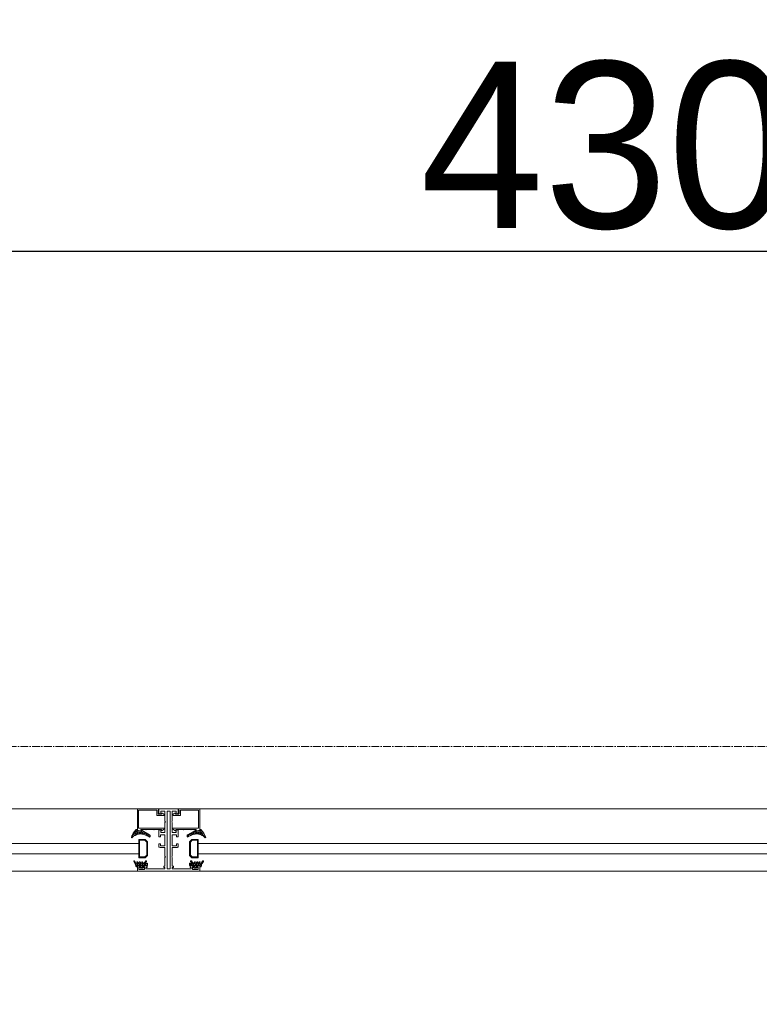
# Model space of a CAD drawing. Header units: feet. Extents: x 1537802 to 2072561, y 4461723 to 4732600.
# Tile 47 of 113: x 1844884 to 1845595, y 4637932 to 4638879. Entities that reach past the tile are written whole.
import ezdxf

# ---------------------------------------------------------------- set-up
doc = ezdxf.new("R2010")
doc.units = ezdxf.units.FT
doc.header["$MEASUREMENT"] = 0
doc.header["$PDMODE"] = 98
doc.header["$PDSIZE"] = 0.3
doc.linetypes.add('CENTER2', pattern=[1.125, 0.75, -0.125, 0.125, -0.125])
doc.layers.add('CAM', color=154, linetype='Continuous')
doc.layers.add('ZOMEBI', color=20, linetype='Continuous')
doc.layers.add('gor', color=251, linetype='Continuous', lineweight=5)
doc.dimstyles.new('ZO M100 Ark', dxfattribs={"dimscale": 8, "dimtxt": 8, "dimasz": 3, "dimexe": 0.5, "dimexo": 0, "dimgap": 2, "dimtad": 1, "dimtoh": 1, "dimdec": 0, "dimlfac": 10, "dimzin": 9, "dimtxsty": 'Standard', "dimblk": 'OBLIQUE', "dimcen": 2.5085, "dimdle": 0.5, "dimclrd": 20, "dimclre": 20, "dimclrt": 20, "dimadec": 0, "dimazin": 0, "dimtfac": 1, "dimtdec": 0, "dimtofl": 0, "dimtmove": 0, "dimatfit": 3, "dimfxl": 1, "dimarcsym": 0})
pattern_1 = [(315, (1832824.7662, 4643158.9971), (1.22456526, 1.22456526), []), (45, (1832824.7662, 4643158.9971), (-1.22456526, 1.22456526), [])]
pattern_2 = [(135, (1830876.4965, 4639953.1134), (-1.22456526, -1.22456526), []), (225, (1830876.4965, 4639953.1134), (1.22456526, -1.22456526), [])]

# ---------------------------------------------------------------- blocks, each defined once
blk = doc.blocks.new('_Dot')
at = {"color": 0, "linetype": 'ByBlock', "lineweight": -2}
blk.add_line((-0.5, 0), (-1, 0), dxfattribs=at)
at = {"color": 0, "linetype": 'ByBlock', "lineweight": 40, "const_width": 0.5}
blk.add_lwpolyline([(-0.25, 0, 1), (0.25, 0, 1)], format="xyb", close=True, dxfattribs=at)
blk = doc.blocks.new('*D5669')
at = {"layer": 'Defpoints', "color": 0, "lineweight": 30, "transparency": 16777216}
for p in [(1847656.9, 4638656.25), (1843356.9, 4638459.8), (1847656.9, 4638459.8)]:
    blk.add_point(p, dxfattribs=at)
at = {"layer": 'ZOMEBI', "color": 5, "lineweight": -2, "transparency": 16777216}
for p, q in [((1843356.9, 4638459.8), (1843356.9, 4638676.25)), ((1847656.9, 4638459.8), (1847656.9, 4638676.25)), ((1843404.9, 4638656.25), (1847608.9, 4638656.25))]:
    blk.add_line(p, q, dxfattribs=at)
at = {"layer": 'ZOMEBI', "color": 5, "lineweight": -2, "transparency": 16777216, "xscale": 48, "yscale": 48, "zscale": 48, "rotation": 180}
blk.add_blockref('_Dot', (1843356.9, 4638656.25), dxfattribs=at)
at = {"layer": 'ZOMEBI', "color": 5, "lineweight": -2, "transparency": 16777216, "xscale": 48, "yscale": 48, "zscale": 48}
blk.add_blockref('_Dot', (1847656.9, 4638656.25), dxfattribs=at)
at = {"layer": 'ZOMEBI', "color": 5, "lineweight": 5, "transparency": 16777216, "insert": (1845506.9, 4638757.36), "char_height": 160, "attachment_point": 5}
blk.add_mtext('4300', dxfattribs=at)

msp = doc.modelspace()

# ---------------------------------------------------------------- hatches: boundary and pattern name
at = {"lineweight": 0}
h = msp.add_hatch(dxfattribs=at)
h.set_pattern_fill('AR-CONC', color=256, scale=30)
h.set_pattern_definition([(50, (1722928.16, 4665858.79), (215.17805, -18.82564), [22.5, -247.5]), (355, (1722928.16, 4665858.79), (-41.6254, 225.65764), [18, -198]), (100.45144, (1722946.1, 4665857.22), (173.55265, 206.832), [19.12206, -210.34263]), (46.1842, (1722928.16, 4665918.8), (320.1724, -49.6558), [33.75, -371.25]), (96.63564, (1722954.84, 4665914.65), (280.3986, 292.2356), [28.6831, -315.5141]), (351.18416, (1722928.16, 4665918.8), (280.3986, 292.2356), [27, -297]), (21, (1722958.16, 4665903.79), (179.07212, -120.78567), [22.5, -247.5]), (326, (1722958.16, 4665903.79), (72.9946, 217.545), [18, -198]), (71.45144, (1722973.08, 4665893.72), (252.0667, 96.75935), [19.12206, -210.34263]), (37.5, (1722928.16, 4665858.79), (3.647957, 99.868156), [0, -195.6, 0, -201, 0, -198.75]), (7.5, (1722928.16, 4665858.79), (78.92086, 118.323514), [0, -114.6, 0, -191.1, 0, -75.75]), (327.5, (1722861.26, 4665858.79), (160.14673, -6.76646), [0, -75, 0, -234, 0, -310.5]), (317.5, (1722831.26, 4665858.79), (174.95585, 30.0315), [0, -97.5, 0, -155.4, 0, -220.5])])
edge = h.paths.add_edge_path()
edge.add_line((1843572.73, 4647234.43), (1843429.58, 4647234.43))
edge.add_line((1843429.58, 4647234.43), (1843429.58, 4647124.1))
edge.add_line((1843429.58, 4647124.1), (1843339.61, 4647355.35))
edge.add_line((1843339.61, 4647355.35), (1843339.61, 4647234.43))
edge.add_line((1843339.61, 4647234.43), (1843172.73, 4647234.43))
edge.add_line((1843172.73, 4647234.43), (1843172.73, 4644409.8))
edge.add_line((1843172.73, 4644409.8), (1842286.9, 4644409.8))
edge.add_arc((1842286.9, 4644309.8), 100, 90, 180)
edge.add_line((1842186.9, 4644309.8), (1842186.9, 4638079.8))
edge.add_arc((1842286.9, 4638079.8), 100, 180, 270)
edge.add_line((1842286.9, 4637979.8), (1843366.9, 4637979.8))
edge.add_line((1843366.9, 4637979.8), (1843366.9, 4638059.8))
edge.add_line((1843366.9, 4638059.8), (1843356.9, 4638059.8))
edge.add_line((1843356.9, 4638059.8), (1843356.9, 4638459.8))
edge.add_line((1843356.9, 4638459.8), (1842536.9, 4638459.8))
edge.add_line((1842536.9, 4638459.8), (1842536.9, 4644059.8))
edge.add_line((1842536.9, 4644059.8), (1849460.53, 4644059.8))
edge.add_line((1849460.53, 4644059.8), (1849695.85, 4643824.48))
edge.add_line((1849695.85, 4643824.48), (1849978.69, 4644107.33))
edge.add_line((1849978.69, 4644107.33), (1849879.69, 4644206.32))
edge.add_line((1849879.69, 4644206.32), (1850933.28, 4645259.91))
edge.add_line((1850933.28, 4645259.91), (1851095.92, 4645097.28))
edge.add_line((1851095.92, 4645097.28), (1851166.63, 4645167.99))
edge.add_line((1851166.63, 4645167.99), (1851003.99, 4645330.62))
edge.add_line((1851003.99, 4645330.62), (1851159.56, 4645486.18))
edge.add_line((1851159.56, 4645486.18), (1850982.78, 4645662.96))
edge.add_line((1850982.78, 4645662.96), (1849568.57, 4644248.75))
edge.add_line((1849568.57, 4644248.75), (1849334.95, 4644482.37))
edge.add_line((1849334.95, 4644482.37), (1849334.95, 4646575.13))
edge.add_line((1849334.95, 4646575.13), (1851894.95, 4646575.13))
edge.add_line((1851894.95, 4646575.13), (1851583.82, 4646264))
edge.add_line((1851583.82, 4646264), (1851760.6, 4646087.23))
edge.add_line((1851760.6, 4646087.23), (1851993.94, 4646320.57))
edge.add_line((1851993.94, 4646320.57), (1852842.47, 4645472.04))
edge.add_line((1852842.47, 4645472.04), (1851852.52, 4644482.09))
edge.add_line((1851852.52, 4644482.09), (1851824.24, 4644510.38))
edge.add_line((1851824.24, 4644510.38), (1851753.53, 4644439.67))
edge.add_line((1851753.53, 4644439.67), (1851852.52, 4644340.67))
edge.add_line((1851852.52, 4644340.67), (1852913.18, 4645401.33))
edge.add_line((1852913.18, 4645401.33), (1855699.18, 4642615.33))
edge.add_line((1855699.18, 4642615.33), (1854638.52, 4641554.67))
edge.add_line((1854638.52, 4641554.67), (1854709.23, 4641483.96))
edge.add_line((1854709.23, 4641483.96), (1855769.89, 4642544.62))
edge.add_line((1855769.89, 4642544.62), (1856236.58, 4642077.93))
edge.add_line((1856236.58, 4642077.93), (1856519.43, 4642360.77))
edge.add_line((1856519.43, 4642360.77), (1857375.03, 4643216.37))
edge.add_line((1857375.03, 4643216.37), (1858207.4, 4643216.37))
edge.add_line((1858207.4, 4643216.37), (1858207.4, 4641264.76))
edge.add_line((1858207.4, 4641264.76), (1857615.44, 4641264.76))
edge.add_line((1857615.44, 4641264.76), (1857059.59, 4641820.61))
edge.add_line((1857059.59, 4641820.61), (1856776.75, 4641537.76))
edge.add_line((1856776.75, 4641537.76), (1857802.06, 4640512.46))
edge.add_line((1857802.06, 4640512.46), (1857448.5, 4640158.91))
edge.add_line((1857448.5, 4640158.91), (1857547.5, 4640059.91))
edge.add_line((1857547.5, 4640059.91), (1857589.92, 4640017.48))
edge.add_line((1857589.92, 4640017.48), (1857731.35, 4639876.06))
edge.add_line((1857731.35, 4639876.06), (1858407.4, 4640553))
edge.add_line((1858407.4, 4640553), (1858407.4, 4643607.65))
edge.add_line((1858407.4, 4643607.65), (1858207.4, 4643607.65))
edge.add_line((1858207.4, 4643607.65), (1858207.4, 4643366.37))
edge.add_line((1858207.4, 4643366.37), (1857312.89, 4643366.37))
edge.add_line((1857312.89, 4643366.37), (1856413.36, 4642466.84))
edge.add_line((1856413.36, 4642466.84), (1855746.02, 4643134.18))
edge.add_line((1855746.02, 4643134.18), (1857069.5, 4644457.65))
edge.add_line((1857069.5, 4644457.65), (1858207.4, 4644457.65))
edge.add_line((1858207.4, 4644457.65), (1858207.4, 4644407.65))
edge.add_line((1858207.4, 4644407.65), (1858407.4, 4644407.65))
edge.add_line((1858407.4, 4644407.65), (1858407.4, 4644807.65))
edge.add_line((1858407.4, 4644807.65), (1858207.4, 4644807.65))
edge.add_line((1858207.4, 4644807.65), (1858207.4, 4644587.65))
edge.add_line((1858207.4, 4644587.65), (1856991.13, 4644587.65))
edge.add_line((1856991.13, 4644587.65), (1855641.84, 4643238.36))
edge.add_line((1855641.84, 4643238.36), (1852702.55, 4646177.65))
edge.add_line((1852702.55, 4646177.65), (1853262.55, 4646177.65))
edge.add_line((1853262.55, 4646177.65), (1853262.55, 4646337.65))
edge.add_line((1853262.55, 4646337.65), (1854957.4, 4646337.65))
edge.add_line((1854957.4, 4646337.65), (1854957.4, 4646737.65))
edge.add_line((1854957.4, 4646737.65), (1849334.95, 4646737.65))
edge.add_line((1849334.95, 4646737.65), (1849334.95, 4647234.43))
edge.add_line((1849334.95, 4647234.43), (1849191.8, 4647234.43))
edge.add_line((1849191.8, 4647234.43), (1849191.8, 4647124.1))
edge.add_line((1849191.8, 4647124.1), (1849101.83, 4647355.35))
edge.add_line((1849101.83, 4647355.35), (1849101.83, 4647234.43))
edge.add_line((1849101.83, 4647234.43), (1848934.95, 4647234.43))
edge.add_line((1848934.95, 4647234.43), (1848934.95, 4644409.8))
edge.add_line((1848934.95, 4644409.8), (1843572.73, 4644409.8))
edge.add_line((1843572.73, 4644409.8), (1843572.73, 4647234.43))
h.paths.add_polyline_path([(1858407.4, 4645607.65), (1858407.4, 4646737.65), (1856887.4, 4646737.65), (1856887.4, 4646337.65), (1858007.4, 4646337.65), (1858007.4, 4646137.65), (1858207.4, 4646137.65), (1858207.4, 4645607.65)], flags=17)
h.paths.add_polyline_path([(1852296.9, 4637959.8), (1852296.9, 4638459.8), (1852836.9, 4638459.8), (1853190.46, 4638106.25), (1852933.59, 4637849.39), (1852922.17, 4637860.81), (1852809.03, 4637747.67), (1852596.9, 4637959.8)])
h.paths.add_polyline_path([(1853231.38, 4640288.95), (1853556.65, 4640614.22), (1853768.78, 4640402.09), (1853443.51, 4640076.82)], flags=17)
h.paths.add_polyline_path([(1847656.9, 4638459.8), (1847656.9, 4638059.8), (1847626.9, 4638059.8), (1847626.9, 4637979.8), (1848116.9, 4637979.8), (1848116.9, 4638459.8)], flags=17)
edge = h.paths.add_edge_path()
edge.add_line((1855532.24, 4638242.65), (1855793.87, 4637981.02))
edge.add_arc((1856002.47, 4638274.47), 360.03, 234.59313, 395.40687)
edge.add_line((1856295.92, 4638483.06), (1856034.29, 4638744.69))
edge.add_line((1856034.29, 4638744.69), (1855532.24, 4638242.65))
edge = h.paths.add_edge_path()
edge.add_line((1861544.2, 4648041.86), (1859684.4, 4648041.86))
edge.add_line((1859684.4, 4648041.86), (1859684.4, 4640891.86))
edge.add_line((1859684.4, 4640891.86), (1859484.2, 4640828.46))
edge.add_arc((1860008.57, 4640924.37), 533.07, 190.36497, 267.37977)
edge.add_line((1859984.2, 4640391.86), (1860084.2, 4640391.86))
edge.add_line((1860084.2, 4640391.86), (1860084.2, 4640941.86))
edge.add_line((1860084.2, 4640941.86), (1859984.2, 4640941.86))
edge.add_line((1859984.2, 4640941.86), (1859984.2, 4643341.86))
edge.add_line((1859984.2, 4643341.86), (1862564.2, 4643341.86))
edge.add_line((1862564.2, 4643341.86), (1862564.2, 4643441.86))
edge.add_line((1862564.2, 4643441.86), (1859984.2, 4643441.86))
edge.add_line((1859984.2, 4643441.86), (1859984.2, 4645371.86))
edge.add_line((1859984.2, 4645371.86), (1863274.2, 4645371.86))
edge.add_line((1863274.2, 4645371.86), (1863274.2, 4645471.86))
edge.add_line((1863274.2, 4645471.86), (1859984.2, 4645471.86))
edge.add_line((1859984.2, 4645471.86), (1859984.2, 4647571.86))
edge.add_line((1859984.2, 4647571.86), (1860144.2, 4647571.86))
edge.add_line((1860144.2, 4647571.86), (1860144.2, 4647741.86))
edge.add_line((1860144.2, 4647741.86), (1861544.2, 4647741.86))
edge.add_line((1861544.2, 4647741.86), (1861544.2, 4648041.86))
h.paths.add_polyline_path([(1862044.2, 4648041.86), (1862044.2, 4647741.86), (1864084.2, 4647741.86), (1864084.2, 4647541.86), (1864194.2, 4647541.86), (1864194.2, 4645471.86), (1864074.2, 4645471.86), (1864074.2, 4645371.86), (1864194.2, 4645371.86), (1864194.2, 4640891.86), (1864084.2, 4640891.86), (1864084.2, 4640391.86), (1864644.2, 4640391.86), (1864644.2, 4640891.86), (1864534.2, 4640891.86), (1864534.2, 4647531.86), (1864654.2, 4647531.86), (1864654.2, 4647741.86), (1868614.2, 4647741.86), (1868614.2, 4647541.86), (1868734.2, 4647541.86), (1868734.2, 4640891.86), (1868614.2, 4640891.86), (1868614.2, 4640391.86), (1869134.2, 4640391.86), (1869134.2, 4640891.86), (1869034.2, 4640891.86), (1869034.2, 4647521.86), (1869114.2, 4647521.86), (1869114.2, 4647741.86), (1869614.2, 4647741.86), (1869614.2, 4647891.86), (1869589.2, 4647891.86), (1869589.2, 4648041.86), (1869489.2, 4648041.86), (1869489.2, 4648571.86), (1869089.2, 4648571.86), (1869089.2, 4648041.86)])
h.paths.add_polyline_path([(1871929.2, 4648041.86), (1871929.2, 4652371.86), (1869089.2, 4652371.86), (1869089.2, 4649431.86), (1869289.2, 4649431.86), (1869289.2, 4651971.86), (1869489.2, 4651971.86), (1869489.2, 4652171.86), (1871529.2, 4652171.86), (1871529.2, 4651971.86), (1871729.2, 4651971.86), (1871729.2, 4648041.86), (1870389.2, 4648041.86), (1870389.2, 4647891.86), (1870364.2, 4647891.86), (1870364.2, 4647741.86), (1873134.2, 4647741.86), (1873134.2, 4647541.86), (1873244.2, 4647541.86), (1873244.2, 4640891.86), (1873134.2, 4640891.86), (1873134.2, 4640391.86), (1873624.2, 4640391.86), (1873624.2, 4640891.86), (1873524.2, 4640891.86), (1873524.2, 4647541.86), (1873614.2, 4647541.86), (1873614.2, 4647741.86), (1877584.2, 4647741.86), (1877584.2, 4647541.86), (1877674.2, 4647541.86), (1877674.2, 4640891.86), (1877574.2, 4640891.86), (1877574.2, 4640391.86), (1878104.2, 4640391.86), (1878104.2, 4641001.86), (1877984.2, 4641001.86), (1877984.2, 4643401.86), (1880454.2, 4643401.86), (1880454.2, 4644211.86), (1880354.2, 4644211.86), (1880354.2, 4643501.86), (1877984.2, 4643501.86), (1877984.2, 4645587.31), (1878814.2, 4645587.31), (1878814.2, 4645687.31), (1877984.2, 4645687.31), (1877984.2, 4647541.86), (1878104.2, 4647541.86), (1878104.2, 4647741.86), (1879784.2, 4647741.86), (1879784.2, 4645687.31), (1879684.2, 4645687.31), (1879684.2, 4645587.31), (1879954.2, 4645587.31), (1879954.2, 4645687.31), (1879884.2, 4645687.31), (1879884.2, 4647741.86), (1880684.2, 4647741.86), (1880684.2, 4647541.86), (1881024.2, 4647541.86), (1882162.8, 4645687.31), (1880824.2, 4645687.31), (1880824.2, 4645587.31), (1882224.2, 4645587.31), (1884984.2, 4641091.86), (1884984.2, 4640891.86), (1884044.2, 4640891.86), (1884044.2, 4640391.86), (1885744.2, 4640391.86), (1885744.2, 4640451.86), (1881084.29, 4648041.86)])
h.paths.add_polyline_path([(1883194.2, 4640391.86), (1883194.2, 4640731.86), (1882354.2, 4640731.86), (1882354.2, 4640391.86)], flags=17)
at = {"layer": 'gor', "lineweight": 9}
h = msp.add_hatch(dxfattribs=at)
h.set_pattern_fill('ANSI37', color=256, scale=0.545448, angle=450, style=0)
h.set_pattern_definition(pattern_1)
h.paths.add_polyline_path([(1845004.75, 4638094.48), (1845008.28, 4638092.73, 0.556642), (1845009.07, 4638093.22), (1845009.07, 4638094.2, 0.273399), (1845008.73, 4638094.77), (1845001.4, 4638098.81, 0.51413), (1845000.43, 4638098.35), (1845000.34, 4638097.8), (1844996.63, 4638097.8), (1844996.49, 4638099.38, 0.651549), (1844995.55, 4638099.7, 0.097661), (1844991.2, 4638092.61, 0.81914), (1844991.93, 4638092.16, -0.331465)])
h = msp.add_hatch(dxfattribs=at)
h.set_pattern_fill('ANSI37', color=256, scale=0.545448, angle=450, style=0)
h.set_pattern_definition(pattern_1)
h.paths.add_polyline_path([(1845049.05, 4638094.48), (1845045.53, 4638092.73, -0.556642), (1845044.74, 4638093.22), (1845044.74, 4638094.2, -0.273399), (1845045.08, 4638094.77), (1845052.41, 4638098.81, -0.51413), (1845053.37, 4638098.35), (1845053.47, 4638097.8), (1845057.18, 4638097.8), (1845057.31, 4638099.38, -0.651549), (1845058.26, 4638099.7, -0.097661), (1845062.6, 4638092.61, -0.81914), (1845061.88, 4638092.16, 0.331465)])
h = msp.add_hatch(dxfattribs=at)
h.set_pattern_fill('ANSI37', color=256, scale=0.545448, angle=450, style=0)
h.set_pattern_definition(pattern_2)
edge = h.paths.add_edge_path()
edge.add_line((1844998.85, 4638068.54), (1844999.68, 4638067.34))
edge.add_arc((1844999.51, 4638067.22), 0.218, -90, 35, ccw=False)
edge.add_line((1844999.51, 4638067), (1844998.56, 4638067))
edge.add_line((1844998.56, 4638067), (1844996.99, 4638068.87))
edge.add_arc((1844996.78, 4638068.69), 0.273, 40, 215)
edge.add_line((1844996.56, 4638068.54), (1844997.39, 4638067.34))
edge.add_arc((1844997.21, 4638067.22), 0.218, -90, 35, ccw=False)
edge.add_line((1844997.21, 4638067), (1844996.86, 4638067))
edge.add_arc((1844996.86, 4638068.64), 1.64, 215, 270, ccw=False)
edge.add_line((1844995.52, 4638067.7), (1844994.15, 4638069.65))
edge.add_arc((1844993.8, 4638069.4), 0.436, 35, 205)
edge.add_line((1844993.4, 4638069.22), (1844994.51, 4638067.11))
edge.add_arc((1844979.38, 4638059.86), 16.78, 15.97038, 25.57137, ccw=False)
edge.add_arc((1844995.93, 4638064.6), 0.436, 195.97038, 270)
edge.add_line((1844995.93, 4638064.16), (1844996.41, 4638064.16))
edge.add_line((1844996.41, 4638064.16), (1844996.41, 4638065.26))
edge.add_line((1844996.41, 4638065.26), (1844998.87, 4638065.26))
edge.add_arc((1844998.87, 4638064.71), 0.545, 0, 90.13179, ccw=False)
edge.add_line((1844999.41, 4638064.71), (1844999.41, 4638064.11))
edge.add_line((1844999.41, 4638064.11), (1844998.67, 4638064.11))
edge.add_arc((1844998.67, 4638064), 0.109, 90, 191.90615)
edge.add_arc((1845000.06, 4638064.2), 1.51, 188.4244, 271.46374)
edge.add_line((1845000.09, 4638062.69), (1845000.91, 4638062.69))
edge.add_line((1845000.91, 4638062.69), (1845002.01, 4638062.69))
edge.add_arc((1845002.04, 4638064.23), 1.53, 268.75382, 350.67094)
edge.add_arc((1845003.45, 4638064), 0.109, 347.23354, 450)
edge.add_line((1845003.45, 4638064.11), (1845002.69, 4638064.11))
edge.add_line((1845002.69, 4638064.11), (1845002.69, 4638064.71))
edge.add_arc((1845003.23, 4638064.71), 0.545, 90, 180, ccw=False)
edge.add_line((1845003.23, 4638065.26), (1845006.56, 4638065.26))
edge.add_arc((1845006.56, 4638065.47), 0.218, 270, 360)
edge.add_line((1845006.78, 4638065.47), (1845006.78, 4638067.22))
edge.add_arc((1845006.56, 4638067.22), 0.218, 0, 100.39033)
edge.add_arc((1845007.18, 4638063.79), 3.7, 100.39033, 128.33514)
edge.add_arc((1845004.55, 4638067.12), 0.545, 235, 308.33514, ccw=False)
edge.add_line((1845004.24, 4638066.67), (1845004.21, 4638066.69))
edge.add_arc((1845004.34, 4638066.87), 0.218, 145, 235, ccw=False)
edge.add_line((1845004.16, 4638067), (1845005.71, 4638069.22))
edge.add_arc((1845005.32, 4638069.4), 0.436, 335, 505)
edge.add_line((1845004.96, 4638069.65), (1845003.28, 4638067.26))
edge.add_arc((1845003.11, 4638067.38), 0.218, 220, 325, ccw=False)
edge.add_line((1845002.94, 4638067.24), (1845001.57, 4638068.87))
edge.add_arc((1845001.36, 4638068.69), 0.273, 40, 215)
edge.add_line((1845001.14, 4638068.54), (1845001.97, 4638067.34))
edge.add_arc((1845001.8, 4638067.22), 0.218, -90, 35, ccw=False)
edge.add_line((1845001.8, 4638067), (1845000.85, 4638067))
edge.add_line((1845000.85, 4638067), (1844999.28, 4638068.87))
edge.add_arc((1844999.07, 4638068.69), 0.273, 40, 215)
edge = h.paths.add_edge_path(flags=16)
edge.add_arc((1845001.54, 4638063.9), 0.327, -88.2055, 0, ccw=False)
edge.add_arc((1845001.05, 4638085.68), 22.12, 268.70153, 271.29847, ccw=False)
edge.add_arc((1845000.56, 4638063.9), 0.327, 180, 268.2055, ccw=False)
edge.add_line((1845000.23, 4638063.9), (1845000.23, 4638065.1))
edge.add_arc((1845000.56, 4638065.1), 0.327, 90, 180, ccw=False)
edge.add_line((1845000.56, 4638065.43), (1845001.54, 4638065.43))
edge.add_arc((1845001.54, 4638065.1), 0.327, 0, 90, ccw=False)
edge.add_line((1845001.87, 4638065.1), (1845001.87, 4638063.9))
h = msp.add_hatch(dxfattribs=at)
h.set_pattern_fill('ANSI37', color=256, scale=0.545448, angle=450, style=0)
h.set_pattern_definition(pattern_2)
edge = h.paths.add_edge_path()
edge.add_line((1845054.96, 4638068.54), (1845054.12, 4638067.34))
edge.add_arc((1845054.3, 4638067.22), 0.218, 145, 270)
edge.add_line((1845054.3, 4638067), (1845055.25, 4638067))
edge.add_line((1845055.25, 4638067), (1845056.81, 4638068.87))
edge.add_arc((1845057.02, 4638068.69), 0.273, -35, 140, ccw=False)
edge.add_line((1845057.25, 4638068.54), (1845056.41, 4638067.34))
edge.add_arc((1845056.59, 4638067.22), 0.218, 145, 270)
edge.add_line((1845056.59, 4638067), (1845056.94, 4638067))
edge.add_arc((1845056.94, 4638068.64), 1.64, 270, 325)
edge.add_line((1845058.28, 4638067.7), (1845059.65, 4638069.65))
edge.add_arc((1845060.01, 4638069.4), 0.436, -25, 145, ccw=False)
edge.add_line((1845060.4, 4638069.22), (1845059.29, 4638067.11))
edge.add_arc((1845074.43, 4638059.86), 16.78, 154.42863, 164.02962)
edge.add_arc((1845057.88, 4638064.6), 0.436, 270, 344.02962, ccw=False)
edge.add_line((1845057.88, 4638064.16), (1845057.39, 4638064.16))
edge.add_line((1845057.39, 4638064.16), (1845057.39, 4638065.26))
edge.add_line((1845057.39, 4638065.26), (1845054.94, 4638065.26))
edge.add_arc((1845054.94, 4638064.71), 0.545, 89.86821, 180)
edge.add_line((1845054.39, 4638064.71), (1845054.39, 4638064.11))
edge.add_line((1845054.39, 4638064.11), (1845055.13, 4638064.11))
edge.add_arc((1845055.13, 4638064), 0.109, -11.90615, 90, ccw=False)
edge.add_arc((1845053.75, 4638064.2), 1.51, 268.53626, 351.5756, ccw=False)
edge.add_line((1845053.71, 4638062.69), (1845052.89, 4638062.69))
edge.add_line((1845052.89, 4638062.69), (1845051.8, 4638062.69))
edge.add_arc((1845051.76, 4638064.23), 1.53, 189.32906, 271.24618, ccw=False)
edge.add_arc((1845050.36, 4638064), 0.109, 90, 192.76646, ccw=False)
edge.add_line((1845050.36, 4638064.11), (1845051.12, 4638064.11))
edge.add_line((1845051.12, 4638064.11), (1845051.12, 4638064.71))
edge.add_arc((1845050.57, 4638064.71), 0.545, 0, 90)
edge.add_line((1845050.57, 4638065.26), (1845047.25, 4638065.26))
edge.add_arc((1845047.25, 4638065.47), 0.218, 180, 270, ccw=False)
edge.add_line((1845047.03, 4638065.47), (1845047.03, 4638067.22))
edge.add_arc((1845047.25, 4638067.22), 0.218, 79.60967, 180, ccw=False)
edge.add_arc((1845046.62, 4638063.79), 3.7, 51.66486, 79.60967, ccw=False)
edge.add_arc((1845049.25, 4638067.12), 0.545, 231.66486, 305)
edge.add_line((1845049.56, 4638066.67), (1845049.59, 4638066.69))
edge.add_arc((1845049.47, 4638066.87), 0.218, 305, 395)
edge.add_line((1845049.64, 4638067), (1845048.09, 4638069.22))
edge.add_arc((1845048.49, 4638069.4), 0.436, 35, 205, ccw=False)
edge.add_line((1845048.84, 4638069.65), (1845050.52, 4638067.26))
edge.add_arc((1845050.7, 4638067.38), 0.218, 215, 320)
edge.add_line((1845050.87, 4638067.24), (1845052.23, 4638068.87))
edge.add_arc((1845052.44, 4638068.69), 0.273, -35, 140, ccw=False)
edge.add_line((1845052.66, 4638068.54), (1845051.83, 4638067.34))
edge.add_arc((1845052.01, 4638067.22), 0.218, 145, 270)
edge.add_line((1845052.01, 4638067), (1845052.96, 4638067))
edge.add_line((1845052.96, 4638067), (1845054.52, 4638068.87))
edge.add_arc((1845054.73, 4638068.69), 0.273, -35, 140, ccw=False)
edge = h.paths.add_edge_path(flags=16)
edge.add_arc((1845052.26, 4638063.9), 0.327, 180, 268.2055)
edge.add_arc((1845052.75, 4638085.68), 22.12, 268.70153, 271.29847)
edge.add_arc((1845053.25, 4638063.9), 0.327, 271.7945, 360)
edge.add_line((1845053.57, 4638063.9), (1845053.57, 4638065.1))
edge.add_arc((1845053.25, 4638065.1), 0.327, 0, 90)
edge.add_line((1845053.25, 4638065.43), (1845052.26, 4638065.43))
edge.add_arc((1845052.26, 4638065.1), 0.327, 90, 180)
edge.add_line((1845051.94, 4638065.1), (1845051.94, 4638063.9))

# ---------------------------------------------------------------- linework, layer by layer
at = {"color": 204, "linetype": 'CENTER2', "lineweight": 9, "ltscale": 10, "elevation": -26089.28}
msp.add_lwpolyline([(1836345.8, 4638179.8), (1886107.98, 4638179.8)], dxfattribs=at)
at = {"linetype": 'ByBlock', "lineweight": 9, "ltscale": 0.5, "elevation": -26089.28}
for points in [[(1843356.9, 4638059.8), (1843356.9, 4638119.8), (1847656.9, 4638119.8), (1847656.9, 4638059.8)], [(1844998.27, 4638076.54), (1843415.26, 4638076.54), (1843415.26, 4638086.54), (1844998.27, 4638086.54)], [(1845055.53, 4638076.54), (1845958.27, 4638076.54), (1845958.27, 4638086.54), (1845055.53, 4638086.54)]]:
    msp.add_lwpolyline(points, close=True, dxfattribs=at)
at = {"lineweight": 9, "elevation": -26089.28}
for points in [[(1845016.81, 4638115.22, 0.414214), (1845017.36, 4638114.68), (1845019.91, 4638114.68), (1845020.38, 4638115.49, -0.414205), (1845020.83, 4638115.61), (1845022.45, 4638114.68, -0.772881), (1845022.11, 4638113.37), (1845016.05, 4638113.37, -0.414231), (1845015.5, 4638113.91), (1845015.5, 4638118.49), (1844998.16, 4638118.49), (1844998.16, 4638101.15), (1845022.46, 4638101.15, -0.414214), (1845022.79, 4638100.82), (1845022.79, 4638100.44, -0.256041), (1845022.64, 4638100.16), (1845020.28, 4638098.66, -0.538245), (1845019.97, 4638098.86), (1845019.97, 4638099.84), (1845013.01, 4638099.84), (1845012.68, 4638099.51), (1845012.35, 4638099.84), (1845005.76, 4638099.84), (1845005.43, 4638099.51), (1845005.1, 4638099.84), (1845000.35, 4638099.84), (1845000.35, 4638099.75, -0.371334), (1844999.88, 4638099.21), (1844998.16, 4638098.96), (1844997.23, 4638098.96, -0.413739), (1844996.9, 4638099.28), (1844996.9, 4638119.26, -0.414214), (1844997.45, 4638119.8), (1845016.81, 4638119.8, -0.414214), (1845017.36, 4638119.26), (1845017.36, 4638119.04, -0.414214), (1845016.81, 4638118.49), (1845016.81, 4638118.49)], [(1845026.9, 4638119.8), (1845017.63, 4638119.8), (1845017.63, 4638115.99, 0.414214), (1845018.72, 4638114.89), (1845019.48, 4638114.89), (1845019.48, 4638117.62), (1845023.3, 4638117.62), (1845023.3, 4638107.8), (1845023.85, 4638107.26), (1845023.3, 4638106.71), (1845023.3, 4638096.89), (1845019.48, 4638096.89), (1845019.48, 4638099.62), (1845018.72, 4638099.62, 0.414214), (1845017.63, 4638098.53), (1845017.63, 4638094.93), (1845017.63, 4638093.51, 0.414214), (1845018.39, 4638092.75), (1845019.16, 4638092.75), (1845019.16, 4638094.71), (1845023.3, 4638094.71), (1845023.3, 4638084.24), (1845019.16, 4638084.24), (1845019.16, 4638086.2), (1845018.39, 4638086.2, 0.414214), (1845017.63, 4638085.44), (1845017.63, 4638083.8, 0.414214), (1845018.72, 4638082.71), (1845023.3, 4638082.71), (1845023.3, 4638074.2), (1845023.85, 4638073.66), (1845023.3, 4638073.11), (1845023.3, 4638064.6), (1845022.21, 4638064.6), (1845022.21, 4638063.51), (1845023.3, 4638063.51), (1845023.3, 4638061.99), (1845005.08, 4638061.99), (1845005.08, 4638063.51), (1845006.18, 4638063.51), (1845006.18, 4638064.6), (1845005.08, 4638064.6), (1845005.08, 4638065.26), (1845003.77, 4638065.26, 0.341994), (1845002.82, 4638064.52, 0.490316), (1845002.92, 4638064.39), (1845003.78, 4638064.39), (1845003.78, 4638061.55), (1844998.32, 4638061.55), (1844998.32, 4638064.39), (1844999.39, 4638064.39, 0.490316), (1844999.5, 4638064.52, 0.341994), (1844998.54, 4638065.26), (1844997.45, 4638065.26, 0.414216), (1844996.9, 4638064.71), (1844996.9, 4638060.02, 0.414214), (1844997.12, 4638059.8), (1845026.9, 4638059.8), (1845056.68, 4638059.8, 0.414214), (1845056.9, 4638060.02), (1845056.9, 4638064.71, 0.414216), (1845056.36, 4638065.26), (1845055.26, 4638065.26, 0.341994), (1845054.31, 4638064.52, 0.490316), (1845054.42, 4638064.39), (1845055.48, 4638064.39), (1845055.48, 4638061.55), (1845050.03, 4638061.55), (1845050.03, 4638064.39), (1845050.88, 4638064.39, 0.490316), (1845050.99, 4638064.52, 0.341994), (1845050.04, 4638065.26), (1845048.72, 4638065.26), (1845048.72, 4638064.6), (1845047.63, 4638064.6), (1845047.63, 4638063.51), (1845048.72, 4638063.51), (1845048.72, 4638061.99), (1845030.5, 4638061.99), (1845030.5, 4638063.51), (1845031.59, 4638063.51), (1845031.59, 4638064.6), (1845030.5, 4638064.6), (1845030.5, 4638073.11), (1845029.96, 4638073.66), (1845030.5, 4638074.2), (1845030.5, 4638082.71), (1845035.08, 4638082.71, 0.414214), (1845036.18, 4638083.8), (1845036.18, 4638085.44, 0.414214), (1845035.41, 4638086.2), (1845034.65, 4638086.2), (1845034.65, 4638084.24), (1845030.5, 4638084.24), (1845030.5, 4638094.71), (1845034.65, 4638094.71), (1845034.65, 4638092.75), (1845035.41, 4638092.75, 0.414214), (1845036.18, 4638093.51), (1845036.18, 4638094.93), (1845036.18, 4638098.53, 0.414214), (1845035.08, 4638099.62), (1845034.32, 4638099.62), (1845034.32, 4638096.89), (1845030.5, 4638096.89), (1845030.5, 4638106.71), (1845029.96, 4638107.26), (1845030.5, 4638107.8), (1845030.5, 4638117.62), (1845034.32, 4638117.62), (1845034.32, 4638114.89), (1845035.08, 4638114.89, 0.414214), (1845036.18, 4638115.99), (1845036.18, 4638119.8)], [(1845036.99, 4638115.22, -0.414214), (1845036.45, 4638114.68), (1845033.89, 4638114.68), (1845033.42, 4638115.49, 0.414205), (1845032.97, 4638115.61), (1845031.35, 4638114.68, 0.772881), (1845031.69, 4638113.37), (1845037.76, 4638113.37, 0.414231), (1845038.3, 4638113.91), (1845038.3, 4638118.49), (1845055.65, 4638118.49), (1845055.65, 4638101.15), (1845031.34, 4638101.15, 0.414214), (1845031.02, 4638100.82), (1845031.02, 4638100.44, 0.256041), (1845031.17, 4638100.16), (1845033.53, 4638098.66, 0.538245), (1845033.83, 4638098.86), (1845033.83, 4638099.84), (1845040.8, 4638099.84), (1845041.13, 4638099.51), (1845041.45, 4638099.84), (1845048.05, 4638099.84), (1845048.38, 4638099.51), (1845048.7, 4638099.84), (1845053.46, 4638099.84), (1845053.46, 4638099.75, 0.371334), (1845053.92, 4638099.21), (1845055.65, 4638098.96), (1845056.58, 4638098.96, 0.413739), (1845056.9, 4638099.28), (1845056.9, 4638119.26, 0.414214), (1845056.36, 4638119.8), (1845036.99, 4638119.8, 0.414214), (1845036.45, 4638119.26), (1845036.45, 4638119.04, 0.414214), (1845036.99, 4638118.49), (1845036.99, 4638118.49)]]:
    msp.add_lwpolyline(points, format="xyb", close=True, dxfattribs=at)
msp.add_lwpolyline([(1845026.9, 4638061.99), (1845025.48, 4638061.99), (1845025.48, 4638117.62), (1845026.9, 4638117.62), (1845028.32, 4638117.62), (1845028.32, 4638061.99)], close=True, dxfattribs=at)
at = {"layer": 'CAM', "lineweight": 9, "elevation": -26089.28}
for points in [[(1844998.27, 4638090.27), (1844998.27, 4638072.82), (1845004.49, 4638072.82), (1845006.67, 4638075), (1845006.67, 4638088.09), (1845004.49, 4638090.27)], [(1844999.04, 4638089.51), (1845004.18, 4638089.51), (1845005.91, 4638087.77), (1845005.91, 4638075.31), (1845004.18, 4638073.58), (1844999.04, 4638073.58)], [(1845055.53, 4638090.27), (1845055.53, 4638072.82), (1845049.31, 4638072.82), (1845047.13, 4638075), (1845047.13, 4638088.09), (1845049.31, 4638090.27)], [(1845054.77, 4638089.51), (1845049.63, 4638089.51), (1845047.89, 4638087.77), (1845047.89, 4638075.31), (1845049.63, 4638073.58), (1845054.77, 4638073.58)]]:
    msp.add_lwpolyline(points, close=True, dxfattribs=at)
at = {"layer": 'gor', "lineweight": 9, "elevation": -26089.28}
for points in [[(1845008.73, 4638094.77), (1845001.4, 4638098.81, 0.51413), (1845000.43, 4638098.35), (1845000.34, 4638097.8), (1844996.63, 4638097.8), (1844996.49, 4638099.38, 0.651549), (1844995.55, 4638099.7, 0.097661), (1844991.2, 4638092.61, 0.81914), (1844991.93, 4638092.16, -0.331465), (1845004.75, 4638094.48), (1845008.28, 4638092.73, 0.556642), (1845009.07, 4638093.22), (1845009.07, 4638094.2, 0.273399)], [(1845045.08, 4638094.77), (1845052.41, 4638098.81, -0.51413), (1845053.37, 4638098.35), (1845053.47, 4638097.8), (1845057.18, 4638097.8), (1845057.31, 4638099.38, -0.651549), (1845058.26, 4638099.7, -0.097661), (1845062.6, 4638092.61, -0.81914), (1845061.88, 4638092.16, 0.331465), (1845049.05, 4638094.48), (1845045.53, 4638092.73, -0.556642), (1845044.74, 4638093.22), (1845044.74, 4638094.2, -0.273399)], [(1844998.85, 4638068.54), (1844999.68, 4638067.34, -0.606815), (1844999.51, 4638067), (1844998.56, 4638067), (1844996.99, 4638068.87, 0.957292), (1844996.56, 4638068.54), (1844997.39, 4638067.34, -0.606815), (1844997.21, 4638067), (1844996.86, 4638067, -0.244698), (1844995.52, 4638067.7), (1844994.15, 4638069.65, 0.916331), (1844993.4, 4638069.22), (1844994.51, 4638067.11, -0.041917), (1844995.51, 4638064.48, 0.334739), (1844995.93, 4638064.16), (1844996.41, 4638064.16), (1844996.41, 4638065.26), (1844998.87, 4638065.26, -0.414887), (1844999.41, 4638064.71), (1844999.41, 4638064.11), (1844998.67, 4638064.11, 0.476473), (1844998.56, 4638063.98, 0.379062), (1845000.09, 4638062.69), (1845000.91, 4638062.69), (1845002.01, 4638062.69, 0.373473), (1845003.55, 4638063.98, 0.481087), (1845003.45, 4638064.11), (1845002.69, 4638064.11), (1845002.69, 4638064.71, -0.414214), (1845003.23, 4638065.26), (1845006.56, 4638065.26, 0.414214), (1845006.78, 4638065.47), (1845006.78, 4638067.22, 0.468383), (1845006.52, 4638067.43, 0.12254), (1845004.89, 4638066.69, -0.331373), (1845004.24, 4638066.67), (1845004.21, 4638066.69, -0.414214), (1845004.16, 4638067), (1845005.71, 4638069.22, 0.916331), (1845004.96, 4638069.65), (1845003.28, 4638067.26, -0.493145), (1845002.94, 4638067.24), (1845001.57, 4638068.87, 0.957292), (1845001.14, 4638068.54), (1845001.97, 4638067.34, -0.606815), (1845001.8, 4638067), (1845000.85, 4638067), (1844999.28, 4638068.87, 0.957292)], [(1845054.96, 4638068.54), (1845054.12, 4638067.34, 0.606815), (1845054.3, 4638067), (1845055.25, 4638067), (1845056.81, 4638068.87, -0.957292), (1845057.25, 4638068.54), (1845056.41, 4638067.34, 0.606815), (1845056.59, 4638067), (1845056.94, 4638067, 0.244698), (1845058.28, 4638067.7), (1845059.65, 4638069.65, -0.916331), (1845060.4, 4638069.22), (1845059.29, 4638067.11, 0.041917), (1845058.3, 4638064.48, -0.334739), (1845057.88, 4638064.16), (1845057.39, 4638064.16), (1845057.39, 4638065.26), (1845054.94, 4638065.26, 0.414887), (1845054.39, 4638064.71), (1845054.39, 4638064.11), (1845055.13, 4638064.11, -0.476473), (1845055.24, 4638063.98, -0.379062), (1845053.71, 4638062.69), (1845052.89, 4638062.69), (1845051.8, 4638062.69, -0.373473), (1845050.25, 4638063.98, -0.481087), (1845050.36, 4638064.11), (1845051.12, 4638064.11), (1845051.12, 4638064.71, 0.414214), (1845050.57, 4638065.26), (1845047.25, 4638065.26, -0.414214), (1845047.03, 4638065.47), (1845047.03, 4638067.22, -0.468383), (1845047.29, 4638067.43, -0.12254), (1845048.91, 4638066.69, 0.331373), (1845049.56, 4638066.67), (1845049.59, 4638066.69, 0.414214), (1845049.64, 4638067), (1845048.09, 4638069.22, -0.916331), (1845048.84, 4638069.65), (1845050.52, 4638067.26, 0.493145), (1845050.87, 4638067.24), (1845052.23, 4638068.87, -0.957292), (1845052.66, 4638068.54), (1845051.83, 4638067.34, 0.606815), (1845052.01, 4638067), (1845052.96, 4638067), (1845054.52, 4638068.87, -0.957292)], [(1845001.87, 4638063.9, -0.40507), (1845001.55, 4638063.57, -0.011332), (1845000.55, 4638063.57, -0.40507), (1845000.23, 4638063.9), (1845000.23, 4638065.1, -0.414214), (1845000.56, 4638065.43), (1845001.54, 4638065.43, -0.414214), (1845001.87, 4638065.1)], [(1845051.94, 4638063.9, 0.40507), (1845052.25, 4638063.57, 0.011332), (1845053.26, 4638063.57, 0.40507), (1845053.57, 4638063.9), (1845053.57, 4638065.1, 0.414214), (1845053.25, 4638065.43), (1845052.26, 4638065.43, 0.414214), (1845051.94, 4638065.1)]]:
    msp.add_lwpolyline(points, format="xyb", close=True, dxfattribs=at)

# ---------------------------------------------------------------- dimensions: what is measured, and where the dimension line sits
at = {"layer": 'ZOMEBI', "color": 3, "lineweight": 5}
dim = msp.add_linear_dim(base=(1847656.9, 4638656.25, -26089.28), p1=(1843356.9, 4638459.8, -26089.28), p2=(1847656.9, 4638459.8, -26089.28), dimstyle='ZO M100 Ark', override={"dimscale": 40, "dimtxt": 4, "dimasz": 1.2, "dimgap": 0.5, "dimlfac": 1, "dimblk1": 'Dot', "dimblk2": 'Dot', "dimsah": 1, "dimclrd": 5, "dimclre": 5, "dimclrt": 5, "dimfxl": 0.18, "dimarcsym": 1}, dxfattribs=at)
dim.commit()
dim.dimension.update_dxf_attribs({"geometry": '*D5669', "text_midpoint": (1845506.9, 4638757.36, -26089.28)})

doc.saveas('drawing.dxf')
